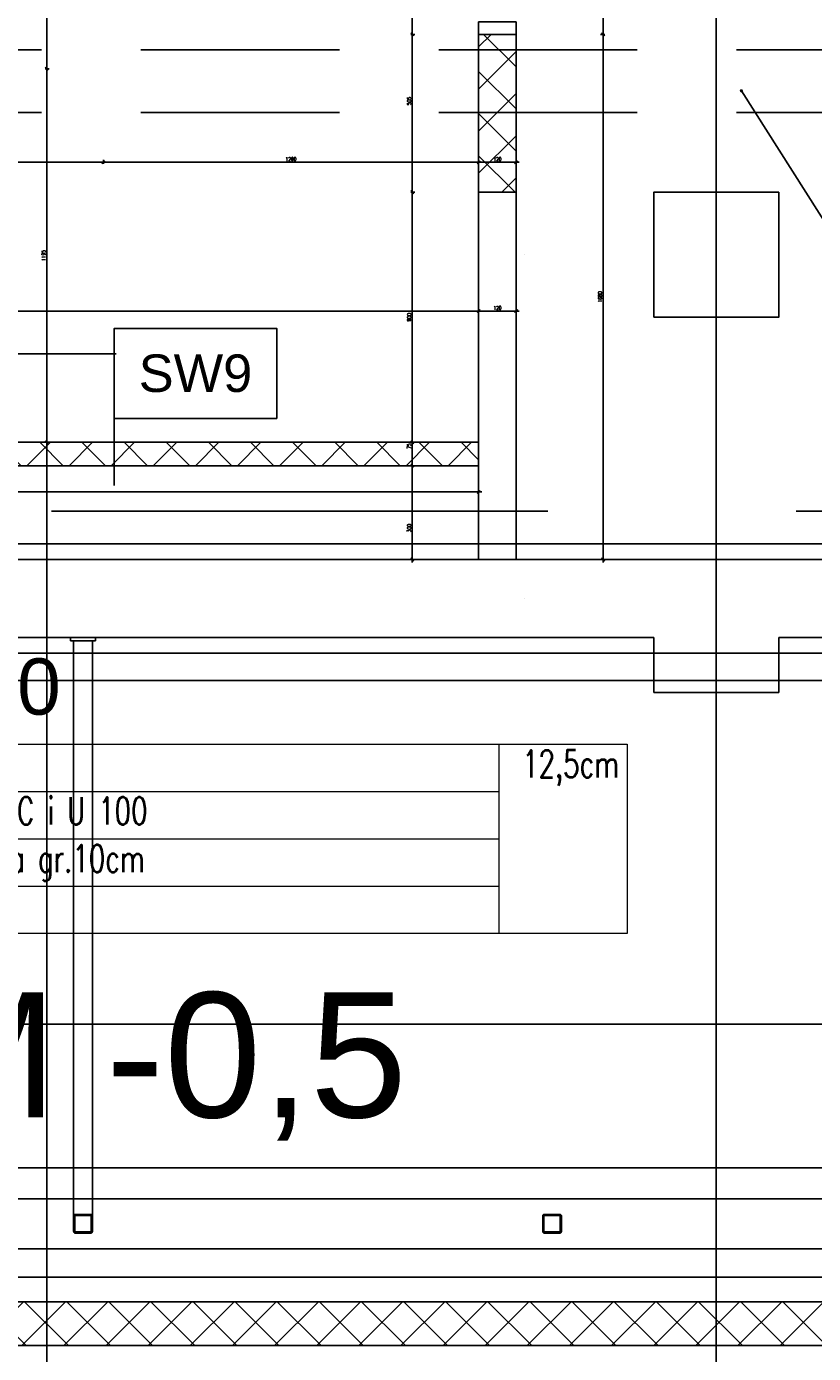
# Model space of a CAD drawing. Header units: centimetres. Extents: x -228435 to 46820, y -89367 to 152985.
# Tile 233 of 256: x -30746 to -28229, y 74585 to 78830. Entities that reach past the tile are written whole.
import ezdxf
from ezdxf.enums import TextEntityAlignment as Align

# ---------------------------------------------------------------- set-up
doc = ezdxf.new("R2010")
doc.units = ezdxf.units.CM
doc.header["$LTSCALE"] = 50
doc.header["$PDMODE"] = 35
doc.header["$PDSIZE"] = 0.1
for name, pattern in [('HIDDEN', [9.525, 6.35, -3.175]), ('Kondygnacja  -0_5$0$HIDDEN', [9.525, 6.35, -3.175]), ('Kondygnacja  -0_5$0$HIDDEN2', [4.7625, 3.175, -1.5875]), ('Osie rzutów$0$DASHDOT2', [12.7, 6.35, -3.175, 0, -3.175]), ('SU Lampy kwadratowe  -1$0$HIDDENX2', [19.05, 12.7, -6.35])]:
    doc.linetypes.add(name, pattern=pattern)
doc.layers.get('0').update_dxf_attribs({"color": 8})
doc.layers.get('DEFPOINTS').update_dxf_attribs({"color": 8})
for name, color, linetype in [('bgde-nawiewEXP', 250, 'Continuous'), ('Kondygnacja  -0_5$0$ARCH_GK', 8, 'Continuous'), ('Kondygnacja  -0_5$0$ARCH_INFO_ODPORNOŚĆ OGNIOWA', 8, 'Continuous'), ('Kondygnacja  -0_5$0$ARCH_INFO_OPISY', 8, 'Continuous'), ('Kondygnacja  -0_5$0$ARCH_INFO_OPISY_PRZEGRODY', 8, 'Continuous'), ('Kondygnacja  -0_5$0$ARCH_KONSTR_POWYŻEJ RZUTU', 8, 'Kondygnacja  -0_5$0$HIDDEN'), ('Kondygnacja  -0_5$0$ARCH_KONSTR_POWYŻEJ RZUTU_IST', 8, 'Kondygnacja  -0_5$0$HIDDEN2'), ('Kondygnacja  -0_5$0$ARCH_MUROWANE', 8, 'Continuous'), ('Kondygnacja  -0_5$0$ARCH_MUROWANE_IST', 8, 'Continuous'), ('Kondygnacja  -0_5$0$ARCH_WYPOSAŻENIE_SANITARNE_IST', 8, 'Continuous'), ('Kondygnacja  -0_5$0$ARCH_ŻELBET_IST', 8, 'Continuous'), ('Kondygnacja +0_5$0$ARCH_ŚLUSARKA_DRZWI', 8, 'Continuous'), ('Osie rzutów$0$ARCH_INFO_OSIE_IST', 8, 'Osie rzutów$0$DASHDOT2'), ('Osie rzutów$0$ARCH_INFO_OSIE_OPISY_IST', 8, 'Continuous'), ('Pomieszczenia -05$0$ARCH_INFO_OPISY', 8, 'Continuous'), ('przegrody dla rzutów$0$RYSUNKOWE_XREF', 8, 'Continuous'), ('SW9$0$ARCH_INFO_OPISY', 8, 'Continuous')]:
    doc.layers.add(name, color=color, linetype=linetype)
for name, color, linetype, lineweight in [('Kondygnacja  -0_5$0$ARCH_INFO_WYMIARY', 8, 'Continuous', 9), ('kondygnacja +1_5$0$ARCH_INFO_WYMIARY', 8, 'Continuous', 9), ('SW9$0$ARCH_TABELKA', 8, 'Continuous', 5)]:
    doc.layers.add(name, color=color, linetype=linetype, lineweight=lineweight)
doc.styles.add('Kondygnacja  -0_5$0$Arial', font='ARIAL.TTF')
doc.styles.add('Kondygnacja  -0_5$0$Romans', font='Romans.shx', dxfattribs={"width": 0.7})
doc.styles.add('Kondygnacja  -0_5$0$Standard', font='txt')
doc.styles.add('kondygnacja +1_5$0$Romans', font='Romans.shx', dxfattribs={"width": 0.7})
doc.styles.add('Pomieszczenia -05$0$Arial', font='ARIAL.TTF')
doc.styles.add('SW9$0$Arial', font='ARIAL.TTF')
doc.styles.add('SW9$0$Romans', font='Romans.shx')
doc.dimstyles.new('Kondygnacja  -0_5$0$ISO-25', dxfattribs={"dimtxt": 2.5, "dimasz": 2.5, "dimexe": 1.25, "dimexo": 0.625, "dimtad": 1, "dimtxsty": 'Kondygnacja  -0_5$0$Standard', "dimcen": 2.5, "dimadec": 0, "dimazin": 0, "dimtfac": 1, "dimtmove": 0, "dimatfit": 3, "dimfxl": 1, "dimarcsym": 0})
doc.dimstyles.new('Kondygnacja  -0_5$0$Wymiary 1-100', dxfattribs={"dimtxt": 12, "dimasz": 10, "dimexe": 5, "dimexo": 0, "dimgap": 4, "dimtad": 1, "dimrnd": 0.5, "dimzin": 12, "dimdsep": 46, "dimtxsty": 'Kondygnacja  -0_5$0$Romans', "dimblk": 'Kondygnacja  -0_5$0$_Oblique', "dimcen": 10, "dimdle": 10, "dimclrt": 55, "dimazin": 0, "dimtfac": 1, "dimtmove": 1, "dimatfit": 3, "dimfxl": 8, "dimfxlon": 1, "dimtolj": 1, "dimtzin": 0, "dimarcsym": 0})
doc.dimstyles.new('kondygnacja +1_5$0$Wymiary 1-100', dxfattribs={"dimtxt": 12, "dimasz": 10, "dimexe": 5, "dimexo": 0, "dimgap": 4, "dimtad": 1, "dimrnd": 0.5, "dimzin": 12, "dimdsep": 46, "dimtxsty": 'kondygnacja +1_5$0$Romans', "dimblk": 'kondygnacja +1_5$0$_Oblique', "dimcen": 10, "dimdle": 10, "dimclrt": 55, "dimazin": 0, "dimtfac": 1, "dimtmove": 1, "dimatfit": 3, "dimfxl": 8, "dimfxlon": 1, "dimtolj": 1, "dimtzin": 0, "dimarcsym": 0})
pattern_1 = [(45, (-121140, -45000), (-67.35192, 67.35192), []), (135, (-121140, -45000), (-67.35192, -67.35192), [])]

# ---------------------------------------------------------------- blocks, each defined once
blk = doc.blocks.new('Osie rzutów')
at = {"layer": 'Osie rzutów$0$ARCH_INFO_OSIE_IST', "ltscale": 10}
for p, q in [((9260, 12255), (9260, 14290.38)), ((9260, 12510), (9260, 4623.26)), ((4436.04, 12310), (13655, 12310)), ((4436.04, 12200), (13655, 12200))]:
    blk.add_line(p, q, dxfattribs=at)
blk = doc.blocks.new('Kondygnacja  -0_5$0$_Oblique')
at = {"color": 0, "linetype": 'ByBlock', "lineweight": -2}
blk.add_line((-0.5, -0.5), (0.5, 0.5), dxfattribs=at)
blk = doc.blocks.new('*D152')
at = {"layer": 'DEFPOINTS', "color": 0}
for p in [(-29490, 82605), (-29490, 13059.2), (-30690, 12765)]:
    blk.add_point(p, dxfattribs=at)
at = {"layer": 'Kondygnacja  -0_5$0$ARCH_INFO_WYMIARY', "color": 0, "lineweight": -2}
for p, q in [((-30700, 13059.2), (-29480, 13059.2)), ((-30690, 13051.2), (-30690, 13064.2)), ((-29490, 13067.2), (-29490, 13054.2))]:
    blk.add_line(p, q, dxfattribs=at)
at = {"layer": 'Kondygnacja  -0_5$0$ARCH_INFO_WYMIARY', "color": 0, "lineweight": -2, "xscale": 10, "yscale": 10, "zscale": 10, "rotation": 180}
blk.add_blockref('Kondygnacja  -0_5$0$_Oblique', (-30690, 13059.2), dxfattribs=at)
at = {"layer": 'Kondygnacja  -0_5$0$ARCH_INFO_WYMIARY', "color": 0, "lineweight": -2, "xscale": 10, "yscale": 10, "zscale": 10}
blk.add_blockref('Kondygnacja  -0_5$0$_Oblique', (-29490, 13059.2), dxfattribs=at)
at = {"layer": 'Kondygnacja  -0_5$0$ARCH_INFO_WYMIARY', "color": 55, "insert": (-30090, 13069.2), "char_height": 12, "attachment_point": 5, "style": 'Kondygnacja  -0_5$0$Romans'}
blk.add_mtext('\\A1;1200', dxfattribs=at)
blk = doc.blocks.new('Kondygnacja  -0_5$0$konstrukcja istniejąca -0.5')
at = {"layer": 'Kondygnacja  -0_5$0$ARCH_KONSTR_POWYŻEJ RZUTU_IST', "ltscale": 10}
for p, q in [((8738, 12217.5), (9781.55, 12217.5)), ((9781.55, 12182.5), (8738, 12182.5))]:
    blk.add_line(p, q, dxfattribs=at)
for points in [[(8738, 12017.89), (9782, 12017.89)], [(9782, 11982.89), (8738, 11982.89)]]:
    blk.add_lwpolyline(points, dxfattribs=at)
blk = doc.blocks.new('Kondygnacja  -0_5$0$wzmocnienie pod bramę -1')
at = {"layer": 'Kondygnacja  -0_5$0$ARCH_KONSTR_POWYŻEJ RZUTU', "ltscale": 5}
for p, q in [((22497.65, 9057.22, 0), (22497.65, 9243.72)), ((22503.65, 9057.22, 0), (22503.65, 9243.72)), ((23254.65, 9065.22, 0), (20950.65, 9065.22, 0)), ((23254.65, 9049.22, 0), (20950.65, 9049.22, 0))]:
    blk.add_line(p, q, dxfattribs=at)
blk.add_lwpolyline([(22496.65, 9243.72), (22504.65, 9243.72), (22504.65, 9244.72), (22496.65, 9244.72)], close=True, dxfattribs=at)
at = {"layer": 'Kondygnacja  -0_5$0$ARCH_KONSTR_POWYŻEJ RZUTU', "ltscale": 5, "elevation": 0}
for points in [[(22498.25, 9054.22, -0.414214), (22497.65, 9054.82), (22497.65, 9059.62, -0.414214), (22498.25, 9060.22), (22503.05, 9060.22, -0.414214), (22503.65, 9059.62), (22503.65, 9054.82, -0.414214), (22503.05, 9054.22)], [(22498.25, 9054.62, -0.414214), (22498.05, 9054.82), (22498.05, 9059.62, -0.414214), (22498.25, 9059.82), (22503.05, 9059.82, -0.414214), (22503.25, 9059.62), (22503.25, 9054.82, -0.414214), (22503.05, 9054.62)], [(22648.25, 9054.22, -0.414214), (22647.65, 9054.82), (22647.65, 9059.62, -0.414214), (22648.25, 9060.22), (22653.05, 9060.22, -0.414214), (22653.65, 9059.62), (22653.65, 9054.82, -0.414214), (22653.05, 9054.22)], [(22648.25, 9054.62, -0.414214), (22648.05, 9054.82), (22648.05, 9059.62, -0.414214), (22648.25, 9059.82), (22653.05, 9059.82, -0.414214), (22653.25, 9059.62), (22653.25, 9054.82, -0.414214), (22653.05, 9054.62)]]:
    blk.add_lwpolyline(points, format="xyb", close=True, dxfattribs=at)
blk = doc.blocks.new('*D182')
at = {"layer": 'DEFPOINTS', "color": 0}
for p in [(-28532.7, 78805), (-29512, 78300), (-28532.7, 78300)]:
    blk.add_point(p, dxfattribs=at)
at = {"layer": 'Kondygnacja  -0_5$0$ARCH_INFO_WYMIARY', "color": 0, "lineweight": -2}
for p, q in [((-29504, 78805), (-29517, 78805)), ((-29512, 78815), (-29512, 78290)), ((-29504, 78300), (-29517, 78300))]:
    blk.add_line(p, q, dxfattribs=at)
at = {"layer": 'Kondygnacja  -0_5$0$ARCH_INFO_WYMIARY', "color": 0, "lineweight": -2, "xscale": 10, "yscale": 10, "zscale": 10}
for p, rotation in [((-29512, 78805), 90), ((-29512, 78300), 270)]:
    blk.add_blockref('Kondygnacja  -0_5$0$_Oblique', p, dxfattribs=dict(at, rotation=rotation))
at = {"layer": 'Kondygnacja  -0_5$0$ARCH_INFO_WYMIARY', "color": 55, "insert": (-29522, 78591.9), "char_height": 12, "attachment_point": 5, "rotation": 90, "style": 'Kondygnacja  -0_5$0$Romans'}
blk.add_mtext('\\A1;505', dxfattribs=at)
blk = doc.blocks.new('*D183')
at = {"layer": 'DEFPOINTS', "color": 0}
for p in [(-28532.7, 78300), (-29512, 77500), (-29300, 77500)]:
    blk.add_point(p, dxfattribs=at)
at = {"layer": 'Kondygnacja  -0_5$0$ARCH_INFO_WYMIARY', "color": 0, "lineweight": -2}
for p, q in [((-29504, 78300), (-29517, 78300)), ((-29512, 78310), (-29512, 77490)), ((-29504, 77500), (-29517, 77500))]:
    blk.add_line(p, q, dxfattribs=at)
at = {"layer": 'Kondygnacja  -0_5$0$ARCH_INFO_WYMIARY', "color": 0, "lineweight": -2, "xscale": 10, "yscale": 10, "zscale": 10}
for p, rotation in [((-29512, 78300), 90), ((-29512, 77500), 270)]:
    blk.add_blockref('Kondygnacja  -0_5$0$_Oblique', p, dxfattribs=dict(at, rotation=rotation))
at = {"layer": 'Kondygnacja  -0_5$0$ARCH_INFO_WYMIARY', "color": 55, "insert": (-29522, 77900), "char_height": 12, "attachment_point": 5, "rotation": 90, "style": 'Kondygnacja  -0_5$0$Romans'}
blk.add_mtext('\\A1;800', dxfattribs=at)
blk = doc.blocks.new('*D187')
at = {"layer": 'DEFPOINTS', "color": 0}
for p in [(-28513.7, 79785), (-29512, 78805), (-28532.7, 78805)]:
    blk.add_point(p, dxfattribs=at)
at = {"layer": 'Kondygnacja  -0_5$0$ARCH_INFO_WYMIARY', "color": 0, "lineweight": -2}
for p, q in [((-29504, 79785), (-29517, 79785)), ((-29512, 79795), (-29512, 78795)), ((-29504, 78805), (-29517, 78805))]:
    blk.add_line(p, q, dxfattribs=at)
at = {"layer": 'Kondygnacja  -0_5$0$ARCH_INFO_WYMIARY', "color": 0, "lineweight": -2, "xscale": 10, "yscale": 10, "zscale": 10}
for p, rotation in [((-29512, 79785), 90), ((-29512, 78805), 270)]:
    blk.add_blockref('Kondygnacja  -0_5$0$_Oblique', p, dxfattribs=dict(at, rotation=rotation))
at = {"layer": 'Kondygnacja  -0_5$0$ARCH_INFO_WYMIARY', "color": 55, "insert": (-29522, 79212.6), "char_height": 12, "attachment_point": 5, "rotation": 90, "style": 'Kondygnacja  -0_5$0$Romans'}
blk.add_mtext('\\A1;980', dxfattribs=at)
blk = doc.blocks.new('Kondygnacja  -0_5$0$_Dot')
at = {"color": 0, "linetype": 'ByBlock', "lineweight": -2}
blk.add_line((-0.5, 0), (-1, 0), dxfattribs=at)
at = {"color": 0, "linetype": 'ByBlock', "const_width": 0.5}
blk.add_lwpolyline([(-0.25, 0, 1), (0.25, 0, 1)], format="xyb", close=True, dxfattribs=at)
blk = doc.blocks.new('*D189')
at = {"layer": 'DEFPOINTS', "color": 0}
for p in [(-29300, 77500), (-29512, 77425), (-29300, 77425)]:
    blk.add_point(p, dxfattribs=at)
at = {"layer": 'Kondygnacja  -0_5$0$ARCH_INFO_WYMIARY', "color": 0, "lineweight": -2}
for p, q in [((-29504, 77500), (-29517, 77500)), ((-29512, 77510), (-29512, 77415)), ((-29504, 77425), (-29517, 77425))]:
    blk.add_line(p, q, dxfattribs=at)
at = {"layer": 'Kondygnacja  -0_5$0$ARCH_INFO_WYMIARY', "color": 0, "lineweight": -2, "xscale": 10, "yscale": 10, "zscale": 10}
for p, rotation in [((-29512, 77500), 90), ((-29512, 77425), 270)]:
    blk.add_blockref('Kondygnacja  -0_5$0$_Oblique', p, dxfattribs=dict(at, rotation=rotation))
at = {"layer": 'Kondygnacja  -0_5$0$ARCH_INFO_WYMIARY', "color": 55, "insert": (-29522, 77487.5), "char_height": 12, "attachment_point": 5, "rotation": 90, "style": 'Kondygnacja  -0_5$0$Romans'}
blk.add_mtext('\\A1;75', dxfattribs=at)
blk = doc.blocks.new('*D190')
at = {"layer": 'DEFPOINTS', "color": 0}
for p in [(-29300, 77425), (-29512, 77125), (-28532.7, 77125)]:
    blk.add_point(p, dxfattribs=at)
at = {"layer": 'Kondygnacja  -0_5$0$ARCH_INFO_WYMIARY', "color": 0, "lineweight": -2}
for p, q in [((-29512, 77435), (-29512, 77115)), ((-29504, 77425), (-29517, 77425)), ((-29504, 77125), (-29517, 77125))]:
    blk.add_line(p, q, dxfattribs=at)
at = {"layer": 'Kondygnacja  -0_5$0$ARCH_INFO_WYMIARY', "color": 0, "lineweight": -2, "xscale": 10, "yscale": 10, "zscale": 10}
for p, rotation in [((-29512, 77425), 90), ((-29512, 77125), 270)]:
    blk.add_blockref('Kondygnacja  -0_5$0$_Oblique', p, dxfattribs=dict(at, rotation=rotation))
at = {"layer": 'Kondygnacja  -0_5$0$ARCH_INFO_WYMIARY', "color": 55, "insert": (-29522, 77225.5), "char_height": 12, "attachment_point": 5, "rotation": 90, "style": 'Kondygnacja  -0_5$0$Romans'}
blk.add_mtext('\\A1;300', dxfattribs=at)
blk = doc.blocks.new('*D196')
at = {"layer": 'DEFPOINTS', "color": 0}
for p in [(-30050, 80238.2), (-30300, 80097.2), (-30300, 12523.8)]:
    blk.add_point(p, dxfattribs=at)
at = {"layer": 'Kondygnacja  -0_5$0$ARCH_INFO_WYMIARY', "color": 0, "lineweight": -2}
for p, q in [((-30050, 80105.2), (-30050, 80092.2)), ((-30040, 80097.2), (-30310, 80097.2)), ((-30300, 80089.2), (-30300, 80102.2))]:
    blk.add_line(p, q, dxfattribs=at)
at = {"layer": 'Kondygnacja  -0_5$0$ARCH_INFO_WYMIARY', "color": 0, "lineweight": -2, "xscale": 10, "yscale": 10, "zscale": 10, "rotation": 180}
blk.add_blockref('Kondygnacja  -0_5$0$_Oblique', (-30300, 80097.2), dxfattribs=at)
at = {"layer": 'Kondygnacja  -0_5$0$ARCH_INFO_WYMIARY', "color": 0, "lineweight": -2, "xscale": 10, "yscale": 10, "zscale": 10}
blk.add_blockref('Kondygnacja  -0_5$0$_Oblique', (-30050, 80097.2), dxfattribs=at)
at = {"layer": 'Kondygnacja  -0_5$0$ARCH_INFO_WYMIARY', "color": 55, "insert": (-30175, 80107.2), "char_height": 12, "attachment_point": 5, "style": 'Kondygnacja  -0_5$0$Romans'}
blk.add_mtext('\\A1;250', dxfattribs=at)
blk = doc.blocks.new('*D198')
at = {"layer": 'DEFPOINTS', "color": 0}
for p in [(-29230.5, 79785), (-29230.5, 78805), (-28901.9, 78805)]:
    blk.add_point(p, dxfattribs=at)
at = {"layer": 'Kondygnacja  -0_5$0$ARCH_INFO_WYMIARY', "color": 0, "lineweight": -2}
for p, q in [((-28909.9, 79785), (-28896.9, 79785)), ((-28901.9, 79795), (-28901.9, 78795)), ((-28909.9, 78805), (-28896.9, 78805))]:
    blk.add_line(p, q, dxfattribs=at)
at = {"layer": 'Kondygnacja  -0_5$0$ARCH_INFO_WYMIARY', "color": 0, "lineweight": -2, "xscale": 10, "yscale": 10, "zscale": 10}
for p, rotation in [((-28901.9, 79785), 90), ((-28901.9, 78805), 270)]:
    blk.add_blockref('Kondygnacja  -0_5$0$_Oblique', p, dxfattribs=dict(at, rotation=rotation))
at = {"layer": 'Kondygnacja  -0_5$0$ARCH_INFO_WYMIARY', "color": 55, "insert": (-28911.9, 79166.3), "char_height": 12, "attachment_point": 5, "rotation": 90, "style": 'Kondygnacja  -0_5$0$Romans'}
blk.add_mtext('\\A1;980', dxfattribs=at)
blk = doc.blocks.new('*D199')
at = {"layer": 'DEFPOINTS', "color": 0}
for p in [(-29240, 78805), (-29240, 77125), (-28901.9, 77125)]:
    blk.add_point(p, dxfattribs=at)
at = {"layer": 'Kondygnacja  -0_5$0$ARCH_INFO_WYMIARY', "color": 0, "lineweight": -2}
for p, q in [((-28909.9, 78805), (-28896.9, 78805)), ((-28901.9, 78815), (-28901.9, 77115)), ((-28909.9, 77125), (-28896.9, 77125))]:
    blk.add_line(p, q, dxfattribs=at)
at = {"layer": 'Kondygnacja  -0_5$0$ARCH_INFO_WYMIARY', "color": 0, "lineweight": -2, "xscale": 10, "yscale": 10, "zscale": 10}
for p, rotation in [((-28901.9, 78805), 90), ((-28901.9, 77125), 270)]:
    blk.add_blockref('Kondygnacja  -0_5$0$_Oblique', p, dxfattribs=dict(at, rotation=rotation))
at = {"layer": 'Kondygnacja  -0_5$0$ARCH_INFO_WYMIARY', "color": 55, "insert": (-28911.9, 77965), "char_height": 12, "attachment_point": 5, "rotation": 90, "style": 'Kondygnacja  -0_5$0$Romans'}
blk.add_mtext('\\A1;1680', dxfattribs=at)
blk = doc.blocks.new('*D200')
at = {"layer": 'DEFPOINTS', "color": 0}
for p in [(-29300, 77919.8), (-33920, 77500), (-29300, 77500)]:
    blk.add_point(p, dxfattribs=at)
at = {"layer": 'Kondygnacja  -0_5$0$ARCH_INFO_WYMIARY', "color": 0, "lineweight": -2}
for p, q in [((-33930, 77919.8), (-29290, 77919.8)), ((-33920, 77911.8), (-33920, 77924.8)), ((-29300, 77911.8), (-29300, 77924.8))]:
    blk.add_line(p, q, dxfattribs=at)
at = {"layer": 'Kondygnacja  -0_5$0$ARCH_INFO_WYMIARY', "color": 0, "lineweight": -2, "xscale": 10, "yscale": 10, "zscale": 10, "rotation": 180}
blk.add_blockref('Kondygnacja  -0_5$0$_Oblique', (-33920, 77919.8), dxfattribs=at)
at = {"layer": 'Kondygnacja  -0_5$0$ARCH_INFO_WYMIARY', "color": 0, "lineweight": -2, "xscale": 10, "yscale": 10, "zscale": 10}
blk.add_blockref('Kondygnacja  -0_5$0$_Oblique', (-29300, 77919.8), dxfattribs=at)
at = {"layer": 'Kondygnacja  -0_5$0$ARCH_INFO_WYMIARY', "color": 55, "insert": (-31610, 77929.8), "char_height": 12, "attachment_point": 5, "style": 'Kondygnacja  -0_5$0$Romans'}
blk.add_mtext('\\A1;4620', dxfattribs=at)
blk = doc.blocks.new('*D201')
at = {"layer": 'DEFPOINTS', "color": 0}
for p in [(-29300, 78129.7), (-29180, 78129.7), (-29180, 77919.8)]:
    blk.add_point(p, dxfattribs=at)
at = {"layer": 'Kondygnacja  -0_5$0$ARCH_INFO_WYMIARY', "color": 0, "lineweight": -2}
for p, q in [((-29310, 77919.8), (-29170, 77919.8)), ((-29300, 77927.8), (-29300, 77914.8)), ((-29180, 77927.8), (-29180, 77914.8))]:
    blk.add_line(p, q, dxfattribs=at)
at = {"layer": 'Kondygnacja  -0_5$0$ARCH_INFO_WYMIARY', "color": 0, "lineweight": -2, "xscale": 10, "yscale": 10, "zscale": 10, "rotation": 180}
blk.add_blockref('Kondygnacja  -0_5$0$_Oblique', (-29300, 77919.8), dxfattribs=at)
at = {"layer": 'Kondygnacja  -0_5$0$ARCH_INFO_WYMIARY', "color": 0, "lineweight": -2, "xscale": 10, "yscale": 10, "zscale": 10}
blk.add_blockref('Kondygnacja  -0_5$0$_Oblique', (-29180, 77919.8), dxfattribs=at)
at = {"layer": 'Kondygnacja  -0_5$0$ARCH_INFO_WYMIARY', "color": 55, "insert": (-29240, 77929.8), "char_height": 12, "attachment_point": 5, "style": 'Kondygnacja  -0_5$0$Romans'}
blk.add_mtext('\\A1;120', dxfattribs=at)
blk = doc.blocks.new('kondygnacja +1_5$0$_Oblique')
at = {"color": 0, "linetype": 'ByBlock', "lineweight": -2}
blk.add_line((-0.5, -0.5), (0.5, 0.5), dxfattribs=at)
blk = doc.blocks.new('*D207')
at = {"layer": 'DEFPOINTS', "color": 0}
for p in [(-29300, 77341.1), (-32670, 77225), (-29300, 77225)]:
    blk.add_point(p, dxfattribs=at)
at = {"layer": 'kondygnacja +1_5$0$ARCH_INFO_WYMIARY', "color": 0, "lineweight": -2}
for p, q in [((-32670, 77333.1), (-32670, 77346.1)), ((-29300, 77333.1), (-29300, 77346.1)), ((-32680, 77341.1), (-29290, 77341.1))]:
    blk.add_line(p, q, dxfattribs=at)
at = {"layer": 'kondygnacja +1_5$0$ARCH_INFO_WYMIARY', "color": 0, "lineweight": -2, "xscale": 10, "yscale": 10, "zscale": 10, "rotation": 180}
blk.add_blockref('kondygnacja +1_5$0$_Oblique', (-32670, 77341.1), dxfattribs=at)
at = {"layer": 'kondygnacja +1_5$0$ARCH_INFO_WYMIARY', "color": 0, "lineweight": -2, "xscale": 10, "yscale": 10, "zscale": 10}
blk.add_blockref('kondygnacja +1_5$0$_Oblique', (-29300, 77341.1), dxfattribs=at)
at = {"layer": 'kondygnacja +1_5$0$ARCH_INFO_WYMIARY', "color": 55, "insert": (-30985, 77351.1), "char_height": 12, "attachment_point": 5, "style": 'kondygnacja +1_5$0$Romans'}
blk.add_mtext('\\A1;3370', dxfattribs=at)
blk = doc.blocks.new('*D212')
at = {"layer": 'DEFPOINTS', "color": 0}
for p in [(-30586.3, 81900), (-30681.1, 12489.5), (9064, 12489.5)]:
    blk.add_point(p, dxfattribs=at)
at = {"layer": 'Kondygnacja  -0_5$0$ARCH_INFO_WYMIARY', "color": 0, "lineweight": -2}
for p, q in [((-30673.1, 81900), (-30686.1, 81900)), ((-30681.1, 81910), (-30681.1, 12479.5)), ((-30673.1, 12489.5), (-30686.1, 12489.5))]:
    blk.add_line(p, q, dxfattribs=at)
at = {"layer": 'Kondygnacja  -0_5$0$ARCH_INFO_WYMIARY', "color": 0, "lineweight": -2, "xscale": 10, "yscale": 10, "zscale": 10}
for p, rotation in [((-30681.1, 81900), 90), ((-30681.1, 12489.5), 270)]:
    blk.add_blockref('Kondygnacja  -0_5$0$_Oblique', p, dxfattribs=dict(at, rotation=rotation))
at = {"layer": 'Kondygnacja  -0_5$0$ARCH_INFO_WYMIARY', "color": 55, "insert": (-30691.1, 47194.8), "char_height": 12, "attachment_point": 5, "rotation": 90, "style": 'Kondygnacja  -0_5$0$Romans'}
blk.add_mtext('\\A1;69410.5', dxfattribs=at)
blk = doc.blocks.new('*D213')
at = {"layer": 'DEFPOINTS', "color": 0}
for p in [(-30500, 79895), (-30681.1, 78695), (-30500, 78695)]:
    blk.add_point(p, dxfattribs=at)
at = {"layer": 'Kondygnacja  -0_5$0$ARCH_INFO_WYMIARY', "color": 0, "lineweight": -2}
for p, q in [((-30673.1, 79895), (-30686.1, 79895)), ((-30681.1, 79905), (-30681.1, 78685)), ((-30673.1, 78695), (-30686.1, 78695))]:
    blk.add_line(p, q, dxfattribs=at)
at = {"layer": 'Kondygnacja  -0_5$0$ARCH_INFO_WYMIARY', "color": 0, "lineweight": -2, "xscale": 10, "yscale": 10, "zscale": 10}
for p, rotation in [((-30681.1, 79895), 90), ((-30681.1, 78695), 270)]:
    blk.add_blockref('Kondygnacja  -0_5$0$_Oblique', p, dxfattribs=dict(at, rotation=rotation))
at = {"layer": 'Kondygnacja  -0_5$0$ARCH_INFO_WYMIARY', "color": 55, "insert": (-30691.1, 79295), "char_height": 12, "attachment_point": 5, "rotation": 90, "style": 'Kondygnacja  -0_5$0$Romans'}
blk.add_mtext('\\A1;1200', dxfattribs=at)
blk = doc.blocks.new('*D214')
at = {"layer": 'DEFPOINTS', "color": 0}
for p in [(-30500, 78695), (-30681.1, 77500), (9064, 77500)]:
    blk.add_point(p, dxfattribs=at)
at = {"layer": 'Kondygnacja  -0_5$0$ARCH_INFO_WYMIARY', "color": 0, "lineweight": -2}
for p, q in [((-30681.1, 78705), (-30681.1, 77490)), ((-30673.1, 78695), (-30686.1, 78695)), ((-30673.1, 77500), (-30686.1, 77500))]:
    blk.add_line(p, q, dxfattribs=at)
at = {"layer": 'Kondygnacja  -0_5$0$ARCH_INFO_WYMIARY', "color": 0, "lineweight": -2, "xscale": 10, "yscale": 10, "zscale": 10}
for p, rotation in [((-30681.1, 78695), 90), ((-30681.1, 77500), 270)]:
    blk.add_blockref('Kondygnacja  -0_5$0$_Oblique', p, dxfattribs=dict(at, rotation=rotation))
at = {"layer": 'Kondygnacja  -0_5$0$ARCH_INFO_WYMIARY', "color": 55, "insert": (-30691.1, 78097.5), "char_height": 12, "attachment_point": 5, "rotation": 90, "style": 'Kondygnacja  -0_5$0$Romans'}
blk.add_mtext('\\A1;1195', dxfattribs=at)
blk = doc.blocks.new('*D215')
at = {"layer": 'DEFPOINTS', "color": 0}
for p in [(-30500, 78695), (-29300, 78695), (-29300, 78395.8)]:
    blk.add_point(p, dxfattribs=at)
at = {"layer": 'Kondygnacja  -0_5$0$ARCH_INFO_WYMIARY', "color": 0, "lineweight": -2}
for p, q in [((-30510, 78395.8), (-29290, 78395.8)), ((-30500, 78403.8), (-30500, 78390.8)), ((-29300, 78403.8), (-29300, 78390.8))]:
    blk.add_line(p, q, dxfattribs=at)
at = {"layer": 'Kondygnacja  -0_5$0$ARCH_INFO_WYMIARY', "color": 0, "lineweight": -2, "xscale": 10, "yscale": 10, "zscale": 10, "rotation": 180}
blk.add_blockref('Kondygnacja  -0_5$0$_Oblique', (-30500, 78395.8), dxfattribs=at)
at = {"layer": 'Kondygnacja  -0_5$0$ARCH_INFO_WYMIARY', "color": 0, "lineweight": -2, "xscale": 10, "yscale": 10, "zscale": 10}
blk.add_blockref('Kondygnacja  -0_5$0$_Oblique', (-29300, 78395.8), dxfattribs=at)
at = {"layer": 'Kondygnacja  -0_5$0$ARCH_INFO_WYMIARY', "color": 55, "insert": (-29900, 78405.8), "char_height": 12, "attachment_point": 5, "style": 'Kondygnacja  -0_5$0$Romans'}
blk.add_mtext('\\A1;1200', dxfattribs=at)
blk = doc.blocks.new('*D216')
at = {"layer": 'DEFPOINTS', "color": 0}
for p in [(-34190, 78755), (-30500, 78695), (-34190, 78395.8)]:
    blk.add_point(p, dxfattribs=at)
at = {"layer": 'Kondygnacja  -0_5$0$ARCH_INFO_WYMIARY', "color": 0, "lineweight": -2}
for p, q in [((-30490, 78395.8), (-34200, 78395.8)), ((-34190, 78403.8), (-34190, 78390.8)), ((-30500, 78403.8), (-30500, 78390.8))]:
    blk.add_line(p, q, dxfattribs=at)
at = {"layer": 'Kondygnacja  -0_5$0$ARCH_INFO_WYMIARY', "color": 0, "lineweight": -2, "xscale": 10, "yscale": 10, "zscale": 10, "rotation": 180}
blk.add_blockref('Kondygnacja  -0_5$0$_Oblique', (-34190, 78395.8), dxfattribs=at)
at = {"layer": 'Kondygnacja  -0_5$0$ARCH_INFO_WYMIARY', "color": 0, "lineweight": -2, "xscale": 10, "yscale": 10, "zscale": 10}
blk.add_blockref('Kondygnacja  -0_5$0$_Oblique', (-30500, 78395.8), dxfattribs=at)
at = {"layer": 'Kondygnacja  -0_5$0$ARCH_INFO_WYMIARY', "color": 55, "insert": (-32345, 78405.8), "char_height": 12, "attachment_point": 5, "style": 'Kondygnacja  -0_5$0$Romans'}
blk.add_mtext('\\A1;3690', dxfattribs=at)
blk = doc.blocks.new('*D217')
at = {"layer": 'DEFPOINTS', "color": 0}
for p in [(-29300, 78695), (-29180, 78395.8), (-29180, 12369.5)]:
    blk.add_point(p, dxfattribs=at)
at = {"layer": 'Kondygnacja  -0_5$0$ARCH_INFO_WYMIARY', "color": 0, "lineweight": -2}
for p, q in [((-29310, 78395.8), (-29170, 78395.8)), ((-29300, 78403.8), (-29300, 78390.8)), ((-29180, 78387.8), (-29180, 78400.8))]:
    blk.add_line(p, q, dxfattribs=at)
at = {"layer": 'Kondygnacja  -0_5$0$ARCH_INFO_WYMIARY', "color": 0, "lineweight": -2, "xscale": 10, "yscale": 10, "zscale": 10, "rotation": 180}
blk.add_blockref('Kondygnacja  -0_5$0$_Oblique', (-29300, 78395.8), dxfattribs=at)
at = {"layer": 'Kondygnacja  -0_5$0$ARCH_INFO_WYMIARY', "color": 0, "lineweight": -2, "xscale": 10, "yscale": 10, "zscale": 10}
blk.add_blockref('Kondygnacja  -0_5$0$_Oblique', (-29180, 78395.8), dxfattribs=at)
at = {"layer": 'Kondygnacja  -0_5$0$ARCH_INFO_WYMIARY', "color": 55, "insert": (-29240, 78405.8), "char_height": 12, "attachment_point": 5, "style": 'Kondygnacja  -0_5$0$Romans'}
blk.add_mtext('\\A1;120', dxfattribs=at)
blk = doc.blocks.new('*D218')
at = {"layer": 'DEFPOINTS', "color": 0}
for p in [(-29180, 78695), (-24020, 12369.5), (-24020, 12070.3)]:
    blk.add_point(p, dxfattribs=at)
at = {"layer": 'Kondygnacja  -0_5$0$ARCH_INFO_WYMIARY', "color": 0, "lineweight": -2}
for p, q in [((-29190, 12070.3), (-24010, 12070.3)), ((-29180, 12078.3), (-29180, 12065.3)), ((-24020, 12078.3), (-24020, 12065.3))]:
    blk.add_line(p, q, dxfattribs=at)
at = {"layer": 'Kondygnacja  -0_5$0$ARCH_INFO_WYMIARY', "color": 0, "lineweight": -2, "xscale": 10, "yscale": 10, "zscale": 10, "rotation": 180}
blk.add_blockref('Kondygnacja  -0_5$0$_Oblique', (-29180, 12070.3), dxfattribs=at)
at = {"layer": 'Kondygnacja  -0_5$0$ARCH_INFO_WYMIARY', "color": 0, "lineweight": -2, "xscale": 10, "yscale": 10, "zscale": 10}
blk.add_blockref('Kondygnacja  -0_5$0$_Oblique', (-24020, 12070.3), dxfattribs=at)
at = {"layer": 'Kondygnacja  -0_5$0$ARCH_INFO_WYMIARY', "color": 55, "insert": (-26600, 12080.3), "char_height": 12, "attachment_point": 5, "style": 'Kondygnacja  -0_5$0$Romans'}
blk.add_mtext('\\A1;5160', dxfattribs=at)
blk = doc.blocks.new('SW9')
at = {"layer": 'SW9$0$ARCH_TABELKA'}
blk.add_line((-41322, 3909.5), (-41322, 3629.5), dxfattribs=at)
blk.add_lwpolyline([(-42602, 3909.5), (-41132, 3909.5), (-41132, 3629.5), (-42602, 3629.5)], close=True, dxfattribs=at)
for points in [[(-42412, 3909.5), (-42412, 3629.5)], [(-42342, 3909.5), (-42342, 3629.5)], [(-42342, 3839.5), (-41322, 3839.5)], [(-42342, 3769.5), (-41322, 3769.5)], [(-42342, 3699.5), (-41322, 3699.5)]]:
    blk.add_lwpolyline(points, dxfattribs=at)
at = {"layer": 'SW9$0$ARCH_INFO_OPISY', "style": 'SW9$0$Romans', "width": 0.7}
for s, p in [('1xGKB 12,5mm  ', (-42331.9, 3860.6)), ('profile stalowe C i U 100', (-42331.9, 3790.6)), ('wełna mineralna gr.10cm', (-42332, 3720.2)), ('1xGKB 12,5mm  ', (-42331.9, 3650.6))]:
    blk.add_text(s, height=40.5, dxfattribs=at).set_placement(p)
blk.add_text('12,5cm', height=40.5, dxfattribs=at).set_placement((-41144.3, 3860.2), align=Align.RIGHT)
blk.add_text('proj.', height=40.5, rotation=90, dxfattribs=at).set_placement((-42361.8, 3647.9))
at = {"layer": 'SW9$0$ARCH_INFO_OPISY', "insert": (-42507, 3809.5), "char_height": 55, "width": 190, "attachment_point": 5, "style": 'SW9$0$Arial', "bg_fill": 2}
blk.add_mtext('{\\W0.9;SW9}', dxfattribs=at)

msp = doc.modelspace()

# ---------------------------------------------------------------- hatches: boundary and pattern name
at = {"layer": 'Kondygnacja  -0_5$0$ARCH_GK', "linetype": 'Continuous', "lineweight": -3}
h = msp.add_hatch(dxfattribs=at)
h.set_pattern_fill('ANSI37', color=256, scale=30, style=0)
h.set_pattern_definition(pattern_1)
h.paths.add_polyline_path([(-58940, 74750), (-58940, 74610), (-56430, 74610), (-56355, 74644.167), (-56355, 74750)], flags=0)
h.paths.add_polyline_path([(-56355, 74750), (-56355, 74644.167), (-56280, 74610), (-9802.153, 74610), (-9744.163, 74750)], flags=0)
at = {"layer": 'Kondygnacja  -0_5$0$ARCH_MUROWANE', "linetype": 'Continuous', "lineweight": -3}
h = msp.add_hatch(dxfattribs=at)
h.set_pattern_fill('ANSI37', color=256, scale=30, style=0)
h.set_pattern_definition(pattern_1)
h.paths.add_polyline_path([(-29300, 78300), (-29300, 78805), (-29180, 78805), (-29180, 78300)])
h = msp.add_hatch(dxfattribs=at)
h.set_pattern_fill('ANSI37', color=256, scale=30, style=0)
h.set_pattern_definition([(45, (-121140, -45030), (-67.35192, 67.35192), []), (135, (-121140, -45030), (-67.35192, -67.35192), [])])
h.paths.add_polyline_path([(-33920, 77425), (-29300, 77425), (-29300, 77500), (-33920, 77500)])

# ---------------------------------------------------------------- linework, layer by layer
at = {"linetype": 'HIDDEN', "ltscale": 5}
msp.add_lwpolyline([(-24316.242, 76544.065), (-24316.242, 77279.856), (-32540.031, 77279.856)], dxfattribs=at)
at = {"layer": 'Kondygnacja  -0_5$0$ARCH_GK', "linetype": 'Continuous', "lineweight": -3}
for p, q in [((-58940, 74750), (-9744.163, 74750)), ((-56280, 74610), (-9802.153, 74610))]:
    msp.add_line(p, q, dxfattribs=at)
for points in [[(-29300, 78300), (-29300, 78805), (-29180, 78805), (-29180, 78300), (-29300, 78300)], [(-33920, 77500), (-33920, 77425), (-29300, 77425), (-29300, 77500), (-33920, 77500)]]:
    msp.add_lwpolyline(points, dxfattribs=at)
at = {"layer": 'Kondygnacja  -0_5$0$ARCH_INFO_OPISY_PRZEGRODY'}
msp.add_lwpolyline([(-30465.405, 77576.127), (-29945.405, 77576.127), (-29945.405, 77864.127), (-30465.405, 77864.127), (-30465.405, 77576.127)], close=True, dxfattribs=at)
msp.add_lwpolyline([(-30465.405, 77576.127), (-30465.405, 77361.484)], dxfattribs=at)
at = {"layer": 'Kondygnacja  -0_5$0$ARCH_MUROWANE_IST', "ltscale": 4}
for p, q in [((-29300, 78300), (-29300, 77125)), ((-29180, 78300), (-29180, 77125))]:
    msp.add_line(p, q, dxfattribs=at)
at = {"layer": 'Kondygnacja  -0_5$0$ARCH_WYPOSAŻENIE_SANITARNE_IST', "linetype": 'SU Lampy kwadratowe  -1$0$HIDDENX2'}
for points in [[(-34190, 78755), (-20435, 78755)], [(-34190, 78555), (-20635, 78555)]]:
    msp.add_lwpolyline(points, dxfattribs=at)
at = {"layer": 'Kondygnacja  -0_5$0$ARCH_ŻELBET_IST', "ltscale": 4}
for p, q in [((-22820, 77125), (-34260, 77125)), ((-28740, 76875), (-34260, 76875)), ((-28740, 76700), (-28740, 76875)), ((-28340, 76700), (-28340, 76875)), ((-28340, 76700), (-28740, 76700))]:
    msp.add_line(p, q, dxfattribs=at)
msp.add_lwpolyline([(-28740, 77900), (-28340, 77900), (-28340, 78300), (-28740, 78300)], close=True, dxfattribs=at)
msp.add_lwpolyline([(-28740, 77900), (-28340, 77900), (-28340, 78300), (-28740, 78300)], close=True, dxfattribs=at)
msp.add_lwpolyline([(-28740, 77900), (-28340, 77900), (-28340, 78300), (-28740, 78300)], close=True, dxfattribs=at)
msp.add_lwpolyline([(-28340, 76875), (-22820, 76875)], dxfattribs=at)
at = {"layer": 'Kondygnacja +0_5$0$ARCH_ŚLUSARKA_DRZWI', "linetype": 'Continuous', "lineweight": -3}
msp.add_lwpolyline([(-29300, 78845), (-29300, 78805), (-29180, 78805), (-29180, 78845)], close=True, dxfattribs=at)

# ---------------------------------------------------------------- block references
at = {"layer": 'Kondygnacja  -0_5$0$ARCH_KONSTR_POWYŻEJ RZUTU', "xscale": 10, "yscale": 10, "zscale": 10}
for name, p in [('Kondygnacja  -0_5$0$konstrukcja istniejąca -0.5', (-121140, -45000)), ('Kondygnacja  -0_5$0$wzmocnienie pod bramę -1', (-255571.532, -15572.227))]:
    msp.add_blockref(name, p, dxfattribs=at)
at = {"layer": 'Osie rzutów$0$ARCH_INFO_OSIE_OPISY_IST', "xscale": 10, "yscale": 10, "zscale": 10}
msp.add_blockref('Osie rzutów', (-121140, -45000), dxfattribs=at)

# ---------------------------------------------------------------- texts
at = {"layer": 'Kondygnacja  -0_5$0$ARCH_INFO_ODPORNOŚĆ OGNIOWA', "insert": (-31055.207, 76867.377), "char_height": 180, "width": 533.32525, "attachment_point": 5, "style": 'Kondygnacja  -0_5$0$Arial'}
msp.add_mtext('\\PREI120', dxfattribs=at)
at = {"layer": 'Kondygnacja  -0_5$0$ARCH_INFO_OPISY_PRZEGRODY', "insert": (-30205.405, 77720.127), "char_height": 120, "width": 520, "attachment_point": 5, "style": 'Kondygnacja  -0_5$0$Arial'}
msp.add_mtext('SW9', dxfattribs=at)
at = {"layer": 'Pomieszczenia -05$0$ARCH_INFO_OPISY', "insert": (-31189.699, 75503.085), "char_height": 400, "width": 19873.35743, "attachment_point": 5, "style": 'Pomieszczenia -05$0$Arial'}
msp.add_mtext('POZIOM -0,5', dxfattribs=at)

# ---------------------------------------------------------------- dimensions: what is measured, and where the dimension line sits
at = {"layer": 'Kondygnacja  -0_5$0$ARCH_INFO_WYMIARY'}
for base, p1, p2, picture, middle in [((-29490, 13059.178), (-30690, 12765), (-29490, 82605), '*D152', (-30090, 13069.178)), ((-30300, 80097.163), (-30050, 80238.222), (-30300, 12523.822), '*D196', (-30175, 80107.163)), ((-34190, 78395.805), (-30500, 78695), (-34190, 78755), '*D216', (-32345, 78405.805)), ((-29300, 78395.805), (-30500, 78695), (-29300, 78695), '*D215', (-29900, 78405.805)), ((-29180, 78395.805), (-29300, 78695), (-29180, 12369.5), '*D217', (-29240, 78405.805)), ((-24020, 12070.305), (-29180, 78695), (-24020, 12369.5), '*D218', (-26600, 12080.305)), ((-29180, 77919.785), (-29300, 78129.657), (-29180, 78129.657), '*D201', (-29240, 77929.785)), ((-29300, 77919.785), (-33920, 77500), (-29300, 77500), '*D200', (-31610, 77929.785))]:
    dim = msp.add_linear_dim(base=base, p1=p1, p2=p2, dimstyle='Kondygnacja  -0_5$0$Wymiary 1-100', dxfattribs=at)
    dim.commit()
    dim.dimension.update_dxf_attribs({"geometry": picture, "text_midpoint": middle})
for base, p1, p2, picture, middle in [((-30681.114, 12489.5), (-30586.301, 81900), (9064, 12489.5), '*D212', (-30691.114, 47194.75)), ((-30681.114, 78695), (-30500, 79895), (-30500, 78695), '*D213', (-30691.114, 79295)), ((-28901.907, 77125), (-29240, 78805), (-29240, 77125), '*D199', (-28911.907, 77965)), ((-30681.114, 77500), (-30500, 78695), (9064, 77500), '*D214', (-30691.114, 78097.5)), ((-29512.046, 77500), (-28532.718, 78300), (-29300, 77500), '*D183', (-29522.046, 77900))]:
    dim = msp.add_linear_dim(base=base, p1=p1, p2=p2, angle=90, dimstyle='Kondygnacja  -0_5$0$Wymiary 1-100', dxfattribs=at)
    dim.commit()
    dim.dimension.update_dxf_attribs({"geometry": picture, "text_midpoint": middle})
for base, p1, p2, picture, middle in [((-29512.046, 78805), (-28513.718, 79785), (-28532.718, 78805), '*D187', (-29512.046, 79212.58)), ((-28901.907, 78805), (-29230.5, 79785), (-29230.5, 78805), '*D198', (-28901.907, 79166.301)), ((-29512.046, 78300), (-28532.718, 78805), (-28532.718, 78300), '*D182', (-29512.046, 78591.926)), ((-29512.046, 77425), (-29300, 77500), (-29300, 77425), '*D189', (-29512.046, 77487.5)), ((-29512.046, 77125), (-29300, 77425), (-28532.718, 77125), '*D190', (-29512.046, 77225.477))]:
    dim = msp.add_linear_dim(base=base, p1=p1, p2=p2, angle=90, dimstyle='Kondygnacja  -0_5$0$Wymiary 1-100', dxfattribs=at)
    dim.commit()
    dim.dimension.update_dxf_attribs({"geometry": picture, "text_midpoint": middle, "dimtype": 160})
at = {"layer": 'kondygnacja +1_5$0$ARCH_INFO_WYMIARY'}
dim = msp.add_linear_dim(base=(-29300, 77341.145), p1=(-32670, 77225), p2=(-29300, 77225), dimstyle='kondygnacja +1_5$0$Wymiary 1-100', dxfattribs=at)
dim.commit()
dim.dimension.update_dxf_attribs({"geometry": '*D207', "text_midpoint": (-30985, 77351.145)})

# ---------------------------------------------------------------- leaders
at = {"layer": 'Kondygnacja  -0_5$0$ARCH_INFO_OPISY'}
for points in [[(-28459.846, 78624.617), (-28031.866, 77949.445), (-25645.808, 77949.445)], [(-33437.077, 77500), (-33218.721, 77783.195), (-30459.554, 77783.195)]]:
    msp.add_leader(points, dimstyle='Kondygnacja  -0_5$0$ISO-25', override={"dimscale": 5, "dimasz": 2, "dimtad": 0, "dimldrblk": 'Kondygnacja  -0_5$0$_Dot'}, dxfattribs=at)

# ---------------------------------------------------------------- next in the draw order: block references
at = {"layer": 'przegrody dla rzutów$0$RYSUNKOWE_XREF', "xscale": 2.160000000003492, "yscale": 2.160000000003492, "zscale": 2.16}
msp.add_blockref('SW9', (60020.531, 68089.314), dxfattribs=at)

# ---------------------------------------------------------------- next in the draw order: linework, layer by layer
at = {"layer": 'bgde-nawiewEXP', "linetype": 'Continuous'}
for points in [[(-47451.11, 75638.178), (-47326.11, 75638.178), (-47326.11, 76738.178), (-24462.434, 76738.178)], [(-38683.507, 75638.178), (-10227.721, 75638.178), (-10227.721, 76738.178), (-24162.434, 76738.178)]]:
    msp.add_lwpolyline(points, dxfattribs=at)

doc.saveas('drawing.dxf')
